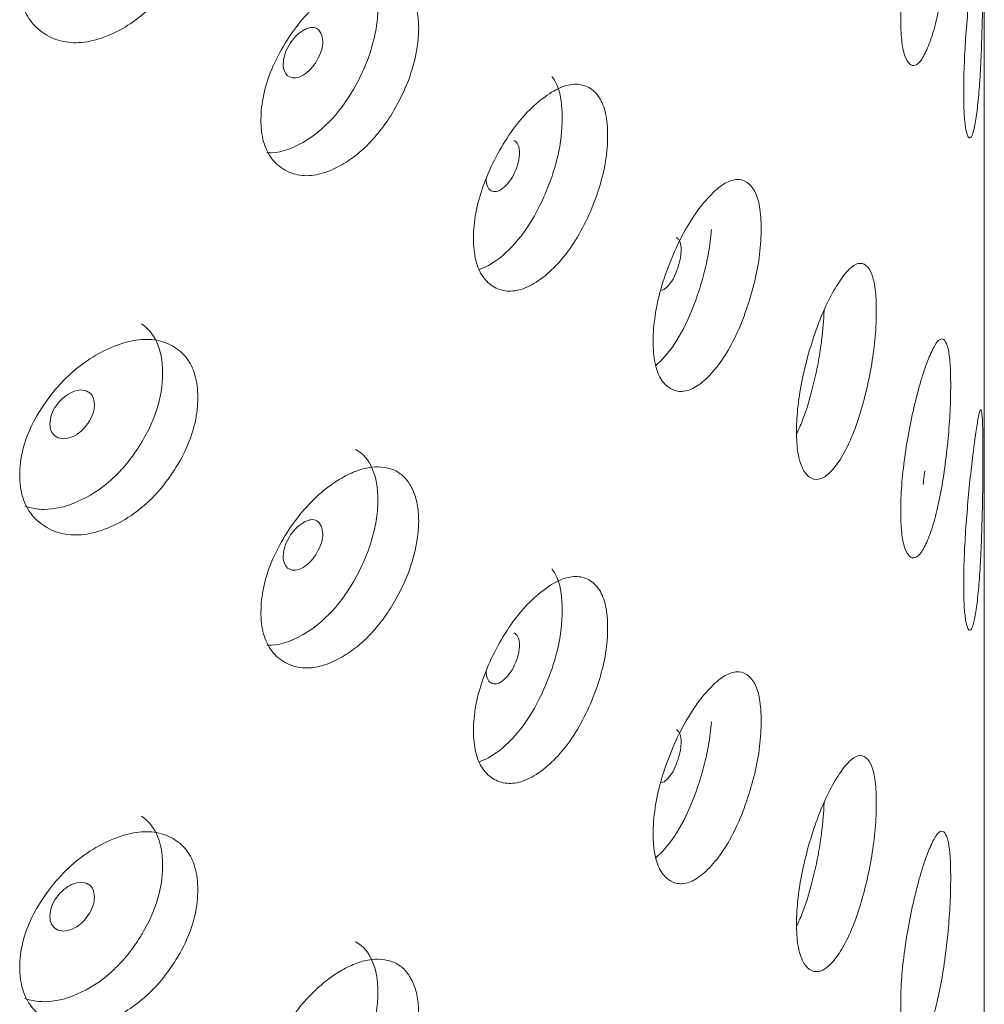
# Model space of a CAD drawing. Header units: millimetres. Extents: x 4 to 1188, y 1 to 840.
# Tile 144 of 256: x 1155.44 to 1160.13, y 245.97 to 250.76. Entities that reach past the tile are written whole.
import ezdxf

# ---------------------------------------------------------------- set-up
doc = ezdxf.new("R2010")
doc.units = ezdxf.units.MM
doc.layers.add('1', color=7, linetype='Continuous')

msp = doc.modelspace()

# ---------------------------------------------------------------- linework, layer by layer
at = {"layer": '1', "color": 154, "linetype": 'Continuous', "lineweight": 13}
msp.add_line((1160.1315, 163.5097), (1160.1315, 270.2203), dxfattribs=at)
for points, knots in [([(1155.4412, 250.9449), (1155.4413, 250.9838), (1155.4504, 251.0636), (1155.4965, 251.1889), (1155.5703, 251.3082), (1155.662, 251.4166), (1155.7691, 251.5049), (1155.8827, 251.5666), (1155.9951, 251.6032), (1156.099, 251.6067), (1156.1866, 251.5763), (1156.256, 251.5193), (1156.2988, 251.4326), (1156.3115, 251.3236), (1156.2989, 251.2025), (1156.256, 251.0746), (1156.1866, 250.9518), (1156.0991, 250.8401), (1155.9951, 250.7494), (1155.8827, 250.6869), (1155.7692, 250.6511), (1155.6621, 250.6501), (1155.5702, 250.6838), (1155.4962, 250.7443), (1155.4501, 250.8334), (1155.4412, 250.9062), (1155.4412, 250.9449)], [0, 0, 0, 0, 0.042089, 0.082711, 0.124995, 0.166981, 0.207667, 0.249993, 0.292228, 0.332914, 0.374992, 0.417271, 0.457893, 0.500005, 0.542022, 0.582644, 0.625021, 0.667005, 0.707691, 0.750017, 0.792251, 0.832937, 0.875017, 0.917377, 0.957984, 1, 1, 1, 1]), ([(1159.7251, 250.7695), (1159.7251, 250.8084), (1159.7281, 250.8908), (1159.7432, 251.029), (1159.7669, 251.1688), (1159.7955, 251.3025), (1159.8277, 251.4201), (1159.8604, 251.5125), (1159.8911, 251.5794), (1159.9182, 251.6103), (1159.9399, 251.603), (1159.9564, 251.564), (1159.9662, 251.4884), (1159.9691, 251.3828), (1159.9663, 251.2584), (1159.9564, 251.1194), (1159.9399, 250.9785), (1159.9182, 250.8438), (1159.8911, 250.7256), (1159.8604, 250.6329), (1159.8277, 250.5663), (1159.7955, 250.536), (1159.7669, 250.5444), (1159.7431, 250.5843), (1159.728, 250.6605), (1159.7251, 250.7308), (1159.7251, 250.7695)], [0, 0, 0, 0, 0.042089, 0.082711, 0.124995, 0.166981, 0.207667, 0.249993, 0.292228, 0.332914, 0.374992, 0.417271, 0.457893, 0.500005, 0.542022, 0.582644, 0.625021, 0.667005, 0.707691, 0.750017, 0.792251, 0.832937, 0.875017, 0.917377, 0.957984, 1, 1, 1, 1]), ([(1160.0314, 250.414), (1160.0314, 250.4529), (1160.0329, 250.5355), (1160.0404, 250.6746), (1160.0518, 250.8158), (1160.065, 250.9512), (1160.079, 251.0707), (1160.0922, 251.165), (1160.1034, 251.2335), (1160.1122, 251.2659), (1160.1183, 251.2597), (1160.1224, 251.2215), (1160.1245, 251.1464), (1160.125, 251.0409), (1160.1245, 250.9164), (1160.1224, 250.7769), (1160.1183, 250.6352), (1160.1122, 250.4994), (1160.1034, 250.3797), (1160.0922, 250.2853), (1160.079, 250.2169), (1160.065, 250.1847), (1160.0518, 250.1914), (1160.0404, 250.2299), (1160.0329, 250.3052), (1160.0314, 250.3752), (1160.0314, 250.414)], [0, 0, 0, 0, 0.042089, 0.082711, 0.124995, 0.166981, 0.207667, 0.249993, 0.292228, 0.332914, 0.374992, 0.417271, 0.457893, 0.500005, 0.542022, 0.582644, 0.625021, 0.667005, 0.707691, 0.750017, 0.792251, 0.832937, 0.875017, 0.917377, 0.957984, 1, 1, 1, 1]), ([(1157.0748, 251.0684), (1157.0758, 251.0678), (1157.0769, 251.0673), (1157.1112, 251.0476), (1157.1369, 251.0169), (1157.1742, 250.9316), (1157.1834, 250.8818), (1157.1832, 250.7962), (1157.1808, 250.7656), (1157.1714, 250.7019), (1157.1646, 250.67), (1157.1469, 250.6064), (1157.1359, 250.5747), (1157.1163, 250.5271), (1157.1092, 250.5113), (1157.094, 250.4796), (1157.086, 250.4639), (1157.0071, 250.3205), (1156.9215, 250.2266), (1156.7555, 250.1306), (1156.697, 250.1138), (1156.6436, 250.1166)], [0, 0, 0, 0, 0.004266, 0.004266, 0.141879, 0.141879, 0.279492, 0.279492, 0.348299, 0.348299, 0.417105, 0.417105, 0.485912, 0.485912, 0.520315, 0.520315, 0.554718, 0.554718, 0.829945, 0.829945, 1, 1, 1, 1]), ([(1156.6143, 250.2781), (1156.6143, 250.3169), (1156.6225, 250.3975), (1156.6638, 250.5263), (1156.7297, 250.6513), (1156.8116, 250.7667), (1156.9068, 250.8631), (1156.9989, 250.9275), (1157.0818, 250.9675), (1157.1528, 250.985), (1157.2175, 250.9837), (1157.2745, 250.9651), (1157.3209, 250.9277), (1157.3548, 250.8729), (1157.3765, 250.8043), (1157.3836, 250.7224), (1157.3748, 250.6167), (1157.3427, 250.4862), (1157.2831, 250.3565), (1157.2176, 250.2523), (1157.1534, 250.173), (1157.0826, 250.1069), (1156.9994, 250.0502), (1156.9069, 250.0094), (1156.8116, 250.0002), (1156.7296, 250.0269), (1156.6635, 250.0817), (1156.6222, 250.1673), (1156.6142, 250.2393), (1156.6143, 250.2781)], [0, 0, 0, 0, 0.04209, 0.082712, 0.124997, 0.166981, 0.207664, 0.249983, 0.281442, 0.312299, 0.343755, 0.375258, 0.406094, 0.437521, 0.468961, 0.499781, 0.531292, 0.577933, 0.624865, 0.656636, 0.687256, 0.717963, 0.749981, 0.79226, 0.832968, 0.875046, 0.917396, 0.957994, 1, 1, 1, 1]), ([(1156.7227, 250.5479), (1156.7226, 250.5329), (1156.7249, 250.5203), (1156.7343, 250.5), (1156.7412, 250.4924), (1156.7697, 250.4764), (1156.7926, 250.4787), (1156.8321, 250.5015), (1156.8442, 250.5112), (1156.861, 250.529), (1156.8664, 250.5354), (1156.874, 250.5459), (1156.8765, 250.5495), (1156.8801, 250.5551), (1156.8813, 250.557), (1156.8837, 250.5609), (1156.8848, 250.5627), (1156.9058, 250.5994), (1156.9154, 250.6302), (1156.9147, 250.671), (1156.9119, 250.6835), (1156.9012, 250.7072), (1156.8944, 250.7157), (1156.8778, 250.7259), (1156.8681, 250.7277), (1156.8513, 250.7253), (1156.8453, 250.7237), (1156.8358, 250.7201), (1156.8325, 250.7186), (1156.8275, 250.7162), (1156.8258, 250.7153), (1156.8223, 250.7134), (1156.8204, 250.7124), (1156.7923, 250.6961), (1156.7695, 250.6723), (1156.7415, 250.6248), (1156.7345, 250.6091), (1156.7251, 250.5782), (1156.7227, 250.5628), (1156.7227, 250.5479)], [0, 0, 0, 0, 0.0625, 0.0625, 0.125, 0.125, 0.25, 0.25, 0.3125, 0.3125, 0.34375, 0.34375, 0.359375, 0.359375, 0.367188, 0.367188, 0.375, 0.375, 0.5, 0.5, 0.5625, 0.5625, 0.625, 0.625, 0.6875, 0.6875, 0.71875, 0.71875, 0.734375, 0.734375, 0.742188, 0.742188, 0.75, 0.75, 0.875, 0.875, 0.9375, 0.9375, 1, 1, 1, 1]), ([(1158.0293, 250.4871), (1158.0405, 250.4728), (1158.0498, 250.4558), (1158.0719, 250.397), (1158.0792, 250.347), (1158.0792, 250.2263), (1158.0719, 250.1641), (1158.0499, 250.0681), (1158.0407, 250.0356), (1158.024, 249.9864), (1158.018, 249.9698), (1158.005, 249.9365), (1157.9979, 249.9195), (1157.961, 249.8366), (1157.9282, 249.7783), (1157.8555, 249.6782), (1157.8154, 249.6362), (1157.7367, 249.5758), (1157.7031, 249.5574), (1157.6714, 249.5475)], [0, 0, 0, 0, 0.079827, 0.079827, 0.238293, 0.238293, 0.396759, 0.396759, 0.475992, 0.475992, 0.515609, 0.515609, 0.555225, 0.555225, 0.713691, 0.713691, 0.872158, 0.872158, 1, 1, 1, 1]), ([(1157.6477, 249.7004), (1157.6478, 249.7393), (1157.6549, 249.8204), (1157.6905, 249.9524), (1157.7474, 250.0823), (1157.8177, 250.2039), (1157.8993, 250.3075), (1157.9851, 250.3853), (1158.0695, 250.438), (1158.1468, 250.4562), (1158.2116, 250.4382), (1158.2626, 250.3909), (1158.2939, 250.3102), (1158.3032, 250.2031), (1158.294, 250.0802), (1158.2626, 249.9463), (1158.2116, 249.8137), (1158.1469, 249.6896), (1158.0695, 249.5842), (1157.9852, 249.5057), (1157.8993, 249.4537), (1157.8177, 249.4374), (1157.7473, 249.4579), (1157.6903, 249.5077), (1157.6546, 249.5902), (1157.6477, 249.6617), (1157.6477, 249.7004)], [0, 0, 0, 0, 0.042089, 0.082711, 0.124995, 0.166981, 0.207667, 0.249993, 0.292228, 0.332914, 0.374992, 0.417271, 0.457893, 0.500005, 0.542022, 0.582644, 0.625021, 0.667005, 0.707691, 0.750017, 0.792251, 0.832937, 0.875017, 0.917377, 0.957984, 1, 1, 1, 1]), ([(1157.7093, 249.9908), (1157.7092, 249.9758), (1157.7112, 249.9634), (1157.7192, 249.9438), (1157.7251, 249.9367), (1157.7412, 249.9275), (1157.7501, 249.9262), (1157.7693, 249.9301), (1157.7796, 249.9353), (1157.8133, 249.9613), (1157.8322, 249.9866), (1157.8556, 250.0371), (1157.8615, 250.0534), (1157.8673, 250.0773), (1157.8688, 250.0851), (1157.8707, 250.1005), (1157.8712, 250.108), (1157.8711, 250.1306), (1157.8692, 250.143), (1157.8634, 250.1577), (1157.861, 250.1619), (1157.8552, 250.169), (1157.8519, 250.1718), (1157.8468, 250.1747), (1157.8456, 250.1753), (1157.8444, 250.1758)], [0, 0, 0, 0, 0.098568, 0.098568, 0.197137, 0.197137, 0.295705, 0.295705, 0.394273, 0.394273, 0.59141, 0.59141, 0.689978, 0.689978, 0.739262, 0.739262, 0.788546, 0.788546, 0.887115, 0.887115, 0.936399, 0.936399, 0.985683, 0.985683, 1, 1, 1, 1]), ([(1158.5215, 249.1999), (1158.5215, 249.2387), (1158.5274, 249.3204), (1158.5567, 249.455), (1158.6033, 249.5891), (1158.6608, 249.7158), (1158.7271, 249.8254), (1158.7965, 249.9096), (1158.8641, 249.9684), (1158.9258, 249.9922), (1158.9771, 249.9788), (1159.0174, 249.9353), (1159.042, 249.8569), (1159.0492, 249.7504), (1159.042, 249.6268), (1159.0174, 249.4907), (1158.9772, 249.3544), (1158.9258, 249.2256), (1158.8641, 249.1146), (1158.7965, 249.0299), (1158.7271, 248.9716), (1158.6608, 248.9493), (1158.6033, 248.9647), (1158.5565, 249.0103), (1158.5272, 249.0902), (1158.5215, 249.1611), (1158.5215, 249.1999)], [0, 0, 0, 0, 0.042089, 0.082711, 0.124995, 0.166981, 0.207667, 0.249993, 0.292228, 0.332914, 0.374992, 0.417271, 0.457893, 0.500005, 0.542022, 0.582644, 0.625021, 0.667005, 0.707691, 0.750017, 0.792251, 0.832937, 0.875017, 0.917377, 0.957984, 1, 1, 1, 1]), ([(1158.8046, 249.743), (1158.8019, 249.7051), (1158.797, 249.6665), (1158.7842, 249.5944), (1158.777, 249.5613), (1158.7638, 249.5108), (1158.7591, 249.4938), (1158.7488, 249.4596), (1158.7432, 249.4421), (1158.7141, 249.3565), (1158.6881, 249.2958), (1158.63, 249.1904), (1158.598, 249.1455), (1158.553, 249.0986), (1158.5432, 249.0893), (1158.5336, 249.0811)], [0, 0, 0, 0, 0.156254, 0.156254, 0.284805, 0.284805, 0.349081, 0.349081, 0.413356, 0.413356, 0.670459, 0.670459, 0.927561, 0.927561, 1, 1, 1, 1]), ([(1158.5616, 249.4479), (1158.5638, 249.4481), (1158.5661, 249.4486), (1158.5761, 249.4521), (1158.5843, 249.458), (1158.6113, 249.4865), (1158.6263, 249.5133), (1158.645, 249.5655), (1158.6497, 249.5822), (1158.6543, 249.6065), (1158.6554, 249.6144), (1158.657, 249.63), (1158.6574, 249.6375), (1158.6573, 249.6601), (1158.6558, 249.6724), (1158.6512, 249.6866), (1158.6493, 249.6906), (1158.6446, 249.6973), (1158.642, 249.6999), (1158.6372, 249.7029), (1158.6356, 249.7036), (1158.6338, 249.7042)], [0, 0, 0, 0, 0.039677, 0.039677, 0.171935, 0.171935, 0.43645, 0.43645, 0.568708, 0.568708, 0.634837, 0.634837, 0.700965, 0.700965, 0.833223, 0.833223, 0.899352, 0.899352, 0.965481, 0.965481, 1, 1, 1, 1]), ([(1159.2185, 248.7629), (1159.2185, 248.8017), (1159.223, 248.8838), (1159.2454, 249.0205), (1159.2809, 249.1579), (1159.3244, 249.2887), (1159.3741, 249.403), (1159.4256, 249.492), (1159.4753, 249.5556), (1159.5201, 249.5837), (1159.557, 249.5739), (1159.5857, 249.5331), (1159.603, 249.4564), (1159.6082, 249.3505), (1159.6031, 249.2264), (1159.5857, 249.0885), (1159.557, 248.9495), (1159.5201, 248.8171), (1159.4753, 248.7018), (1159.4256, 248.6124), (1159.3741, 248.5492), (1159.3244, 248.5222), (1159.2809, 248.5335), (1159.2453, 248.5758), (1159.2228, 248.6536), (1159.2185, 248.7241), (1159.2185, 248.7629)], [0, 0, 0, 0, 0.042089, 0.082711, 0.124995, 0.166981, 0.207667, 0.249993, 0.292228, 0.332914, 0.374992, 0.417271, 0.457893, 0.500005, 0.542022, 0.582644, 0.625021, 0.667005, 0.707691, 0.750017, 0.792251, 0.832937, 0.875017, 0.917377, 0.957984, 1, 1, 1, 1]), ([(1159.3522, 249.3493), (1159.3507, 249.303), (1159.3469, 249.2551), (1159.3366, 249.1728), (1159.3315, 249.1392), (1159.3222, 249.0878), (1159.3188, 249.0705), (1159.3114, 249.0355), (1159.3074, 249.0176), (1159.2866, 248.93), (1159.2678, 248.8675), (1159.2382, 248.7907), (1159.2293, 248.7698), (1159.22, 248.7501)], [0, 0, 0, 0, 0.237876, 0.237876, 0.396355, 0.396355, 0.475594, 0.475594, 0.554834, 0.554834, 0.871791, 0.871791, 1, 1, 1, 1]), ([(1156.0332, 249.285), (1156.0649, 249.2627), (1156.0891, 249.2338), (1156.1262, 249.1563), (1156.1362, 249.1049), (1156.1362, 248.9842), (1156.1263, 248.9234), (1156.0961, 248.8316), (1156.0836, 248.801), (1156.0609, 248.7549), (1156.0527, 248.7395), (1156.035, 248.7087), (1156.0253, 248.6931), (1155.9754, 248.6171), (1155.9311, 248.5651), (1155.8334, 248.4789), (1155.7799, 248.4445), (1155.6641, 248.3941), (1155.6099, 248.3816), (1155.5345, 248.3817), (1155.5104, 248.3849), (1155.48, 248.3931), (1155.473, 248.3953), (1155.466, 248.3979)], [0, 0, 0, 0, 0.11297, 0.11297, 0.246268, 0.246268, 0.379565, 0.379565, 0.446214, 0.446214, 0.479539, 0.479539, 0.512863, 0.512863, 0.646161, 0.646161, 0.779459, 0.779459, 0.912757, 0.912757, 0.979405, 0.979405, 1, 1, 1, 1]), ([(1155.4412, 248.5499), (1155.4413, 248.5887), (1155.4504, 248.6686), (1155.4965, 248.7939), (1155.5703, 248.9132), (1155.662, 249.0216), (1155.7691, 249.1098), (1155.8827, 249.1715), (1155.9951, 249.2082), (1156.099, 249.2116), (1156.1866, 249.1812), (1156.256, 249.1242), (1156.2988, 249.0375), (1156.3115, 248.9286), (1156.2989, 248.8074), (1156.256, 248.6796), (1156.1866, 248.5568), (1156.0991, 248.4451), (1155.9951, 248.3544), (1155.8827, 248.2918), (1155.7692, 248.2561), (1155.6621, 248.2551), (1155.5702, 248.2888), (1155.4962, 248.3492), (1155.4501, 248.4384), (1155.4412, 248.5111), (1155.4412, 248.5499)], [0, 0, 0, 0, 0.042089, 0.082711, 0.124995, 0.166981, 0.207667, 0.249993, 0.292228, 0.332914, 0.374992, 0.417271, 0.457893, 0.500005, 0.542022, 0.582644, 0.625021, 0.667005, 0.707691, 0.750017, 0.792251, 0.832937, 0.875017, 0.917377, 0.957984, 1, 1, 1, 1]), ([(1159.7251, 248.3745), (1159.7251, 248.4133), (1159.7281, 248.4957), (1159.7432, 248.6339), (1159.7669, 248.7738), (1159.7955, 248.9075), (1159.8277, 249.0251), (1159.8604, 249.1175), (1159.8911, 249.1843), (1159.9182, 249.2153), (1159.9399, 249.2079), (1159.9564, 249.169), (1159.9662, 249.0933), (1159.9691, 248.9877), (1159.9663, 248.8633), (1159.9564, 248.7244), (1159.9399, 248.5835), (1159.9182, 248.4488), (1159.8911, 248.3305), (1159.8604, 248.2378), (1159.8277, 248.1713), (1159.7955, 248.141), (1159.7669, 248.1493), (1159.7431, 248.1892), (1159.728, 248.2655), (1159.7251, 248.3357), (1159.7251, 248.3745)], [0, 0, 0, 0, 0.042089, 0.082711, 0.124995, 0.166981, 0.207667, 0.249993, 0.292228, 0.332914, 0.374992, 0.417271, 0.457893, 0.500005, 0.542022, 0.582644, 0.625021, 0.667005, 0.707691, 0.750017, 0.792251, 0.832937, 0.875017, 0.917377, 0.957984, 1, 1, 1, 1]), ([(1155.5881, 248.7975), (1155.5881, 248.7825), (1155.5907, 248.7698), (1155.6013, 248.7487), (1155.6091, 248.7404), (1155.6306, 248.7281), (1155.6424, 248.725), (1155.668, 248.7253), (1155.6816, 248.7285), (1155.7267, 248.7479), (1155.752, 248.7696), (1155.7835, 248.8155), (1155.7914, 248.8307), (1155.7992, 248.8534), (1155.8012, 248.8609), (1155.8038, 248.8759), (1155.8044, 248.8833), (1155.8044, 248.906), (1155.8018, 248.9188), (1155.794, 248.9345), (1155.7907, 248.9392), (1155.7829, 248.9474), (1155.7785, 248.9509), (1155.7626, 248.96), (1155.7509, 248.9629), (1155.7255, 248.9624), (1155.7119, 248.9592), (1155.6668, 248.9396), (1155.641, 248.9179), (1155.5989, 248.8577), (1155.5883, 248.8275), (1155.5881, 248.7975)], [0, 0, 0, 0, 0.0625, 0.0625, 0.125, 0.125, 0.1875, 0.1875, 0.25, 0.25, 0.375, 0.375, 0.4375, 0.4375, 0.46875, 0.46875, 0.5, 0.5, 0.5625, 0.5625, 0.59375, 0.59375, 0.625, 0.625, 0.6875, 0.6875, 0.75, 0.75, 0.875, 0.875, 1, 1, 1, 1]), ([(1160.0314, 248.019), (1160.0314, 248.0578), (1160.0329, 248.1404), (1160.0404, 248.2795), (1160.0518, 248.4208), (1160.065, 248.5562), (1160.079, 248.6756), (1160.0922, 248.7699), (1160.1034, 248.8384), (1160.1122, 248.8709), (1160.1183, 248.8646), (1160.1224, 248.8265), (1160.1245, 248.7514), (1160.125, 248.6459), (1160.1245, 248.5213), (1160.1224, 248.3819), (1160.1183, 248.2402), (1160.1122, 248.1043), (1160.1034, 247.9846), (1160.0922, 247.8903), (1160.079, 247.8218), (1160.065, 247.7897), (1160.0518, 247.7963), (1160.0404, 247.8348), (1160.0329, 247.9101), (1160.0314, 247.9802), (1160.0314, 248.019)], [0, 0, 0, 0, 0.042089, 0.082711, 0.124995, 0.166981, 0.207667, 0.249993, 0.292228, 0.332914, 0.374992, 0.417271, 0.457893, 0.500005, 0.542022, 0.582644, 0.625021, 0.667005, 0.707691, 0.750017, 0.792251, 0.832937, 0.875017, 0.917377, 0.957984, 1, 1, 1, 1]), ([(1157.0748, 248.6734), (1157.0758, 248.6728), (1157.0769, 248.6722), (1157.1112, 248.6525), (1157.1369, 248.6218), (1157.1742, 248.5365), (1157.1834, 248.4867), (1157.1832, 248.4011), (1157.1808, 248.3706), (1157.1714, 248.3068), (1157.1646, 248.275), (1157.1469, 248.2114), (1157.1359, 248.1796), (1157.1163, 248.132), (1157.1092, 248.1162), (1157.094, 248.0845), (1157.086, 248.0689), (1157.0071, 247.9254), (1156.9215, 247.8315), (1156.7555, 247.7356), (1156.697, 247.7187), (1156.6436, 247.7215)], [0, 0, 0, 0, 0.004266, 0.004266, 0.141879, 0.141879, 0.279492, 0.279492, 0.348299, 0.348299, 0.417105, 0.417105, 0.485912, 0.485912, 0.520315, 0.520315, 0.554718, 0.554718, 0.829945, 0.829945, 1, 1, 1, 1]), ([(1156.6143, 247.883), (1156.6143, 247.9219), (1156.6225, 248.0024), (1156.6638, 248.1312), (1156.7297, 248.2562), (1156.8116, 248.3716), (1156.9068, 248.468), (1156.9989, 248.5325), (1157.0818, 248.5724), (1157.1528, 248.5899), (1157.2175, 248.5886), (1157.2745, 248.5701), (1157.3209, 248.5326), (1157.3548, 248.4779), (1157.3765, 248.4092), (1157.3836, 248.3274), (1157.3748, 248.2216), (1157.3427, 248.0911), (1157.2831, 247.9614), (1157.2176, 247.8573), (1157.1534, 247.7779), (1157.0826, 247.7119), (1156.9994, 247.6552), (1156.9069, 247.6143), (1156.8116, 247.6051), (1156.7296, 247.6318), (1156.6635, 247.6866), (1156.6222, 247.7722), (1156.6142, 247.8443), (1156.6143, 247.883)], [0, 0, 0, 0, 0.04209, 0.082712, 0.124997, 0.166981, 0.207664, 0.249983, 0.281442, 0.312299, 0.343755, 0.375258, 0.406094, 0.437521, 0.468961, 0.499781, 0.531292, 0.577933, 0.624865, 0.656636, 0.687256, 0.717963, 0.749981, 0.79226, 0.832968, 0.875046, 0.917396, 0.957994, 1, 1, 1, 1]), ([(1159.8439, 248.5683), (1159.8434, 248.5684), (1159.8428, 248.5673), (1159.8411, 248.5612), (1159.84, 248.5541), (1159.8372, 248.5317), (1159.8358, 248.518), (1159.8346, 248.5023)], [0, 0, 0, 0, 0.219821, 0.219821, 0.597357, 0.597357, 1, 1, 1, 1]), ([(1156.7227, 248.1528), (1156.7226, 248.1378), (1156.7249, 248.1253), (1156.7343, 248.105), (1156.7412, 248.0973), (1156.7697, 248.0813), (1156.7926, 248.0837), (1156.8321, 248.1064), (1156.8442, 248.1162), (1156.861, 248.1339), (1156.8664, 248.1404), (1156.874, 248.1508), (1156.8765, 248.1544), (1156.8801, 248.1601), (1156.8813, 248.162), (1156.8837, 248.1659), (1156.8848, 248.1677), (1156.9058, 248.2043), (1156.9154, 248.2352), (1156.9147, 248.2759), (1156.9119, 248.2885), (1156.9012, 248.3121), (1156.8944, 248.3206), (1156.8778, 248.3308), (1156.8681, 248.3326), (1156.8513, 248.3303), (1156.8453, 248.3287), (1156.8358, 248.325), (1156.8325, 248.3236), (1156.8275, 248.3211), (1156.8258, 248.3202), (1156.8223, 248.3184), (1156.8204, 248.3173), (1156.7923, 248.301), (1156.7695, 248.2773), (1156.7415, 248.2297), (1156.7345, 248.2141), (1156.7251, 248.1831), (1156.7227, 248.1678), (1156.7227, 248.1528)], [0, 0, 0, 0, 0.0625, 0.0625, 0.125, 0.125, 0.25, 0.25, 0.3125, 0.3125, 0.34375, 0.34375, 0.359375, 0.359375, 0.367188, 0.367188, 0.375, 0.375, 0.5, 0.5, 0.5625, 0.5625, 0.625, 0.625, 0.6875, 0.6875, 0.71875, 0.71875, 0.734375, 0.734375, 0.742188, 0.742188, 0.75, 0.75, 0.875, 0.875, 0.9375, 0.9375, 1, 1, 1, 1]), ([(1158.0293, 248.092), (1158.0405, 248.0777), (1158.0498, 248.0607), (1158.0719, 248.0019), (1158.0792, 247.9519), (1158.0792, 247.8312), (1158.0719, 247.769), (1158.0499, 247.673), (1158.0407, 247.6406), (1158.024, 247.5913), (1158.018, 247.5748), (1158.005, 247.5415), (1157.9979, 247.5245), (1157.961, 247.4415), (1157.9282, 247.3832), (1157.8555, 247.2831), (1157.8154, 247.2411), (1157.7367, 247.1807), (1157.7031, 247.1623), (1157.6714, 247.1525)], [0, 0, 0, 0, 0.079827, 0.079827, 0.238293, 0.238293, 0.396759, 0.396759, 0.475992, 0.475992, 0.515609, 0.515609, 0.555225, 0.555225, 0.713691, 0.713691, 0.872158, 0.872158, 1, 1, 1, 1]), ([(1157.6477, 247.3054), (1157.6478, 247.3442), (1157.6549, 247.4254), (1157.6905, 247.5573), (1157.7474, 247.6873), (1157.8177, 247.8088), (1157.8993, 247.9124), (1157.9851, 247.9903), (1158.0695, 248.043), (1158.1468, 248.0611), (1158.2116, 248.0431), (1158.2626, 247.9959), (1158.2939, 247.9152), (1158.3032, 247.8081), (1158.294, 247.6851), (1158.2626, 247.5513), (1158.2116, 247.4187), (1158.1469, 247.2946), (1158.0695, 247.1892), (1157.9852, 247.1106), (1157.8993, 247.0586), (1157.8177, 247.0423), (1157.7473, 247.0628), (1157.6903, 247.1127), (1157.6546, 247.1952), (1157.6477, 247.2666), (1157.6477, 247.3054)], [0, 0, 0, 0, 0.042089, 0.082711, 0.124995, 0.166981, 0.207667, 0.249993, 0.292228, 0.332914, 0.374992, 0.417271, 0.457893, 0.500005, 0.542022, 0.582644, 0.625021, 0.667005, 0.707691, 0.750017, 0.792251, 0.832937, 0.875017, 0.917377, 0.957984, 1, 1, 1, 1]), ([(1157.7093, 247.5957), (1157.7092, 247.5807), (1157.7112, 247.5683), (1157.7192, 247.5488), (1157.7251, 247.5416), (1157.7412, 247.5324), (1157.7501, 247.5311), (1157.7693, 247.5351), (1157.7796, 247.5403), (1157.8133, 247.5662), (1157.8322, 247.5916), (1157.8556, 247.642), (1157.8615, 247.6584), (1157.8673, 247.6822), (1157.8688, 247.69), (1157.8707, 247.7054), (1157.8712, 247.7129), (1157.8711, 247.7356), (1157.8692, 247.748), (1157.8634, 247.7626), (1157.861, 247.7668), (1157.8552, 247.7739), (1157.8519, 247.7767), (1157.8468, 247.7796), (1157.8456, 247.7802), (1157.8444, 247.7807)], [0, 0, 0, 0, 0.098568, 0.098568, 0.197137, 0.197137, 0.295705, 0.295705, 0.394273, 0.394273, 0.59141, 0.59141, 0.689978, 0.689978, 0.739262, 0.739262, 0.788546, 0.788546, 0.887115, 0.887115, 0.936399, 0.936399, 0.985683, 0.985683, 1, 1, 1, 1]), ([(1158.5215, 246.8048), (1158.5215, 246.8437), (1158.5274, 246.9254), (1158.5567, 247.0599), (1158.6033, 247.1941), (1158.6608, 247.3208), (1158.7271, 247.4304), (1158.7965, 247.5145), (1158.8641, 247.5733), (1158.9258, 247.5971), (1158.9771, 247.5838), (1159.0174, 247.5402), (1159.042, 247.4618), (1159.0492, 247.3554), (1159.042, 247.2318), (1159.0174, 247.0956), (1158.9772, 246.9593), (1158.9258, 246.8306), (1158.8641, 246.7195), (1158.7965, 246.6349), (1158.7271, 246.5766), (1158.6608, 246.5543), (1158.6033, 246.5696), (1158.5565, 246.6153), (1158.5272, 246.6951), (1158.5215, 246.7661), (1158.5215, 246.8048)], [0, 0, 0, 0, 0.042089, 0.082711, 0.124995, 0.166981, 0.207667, 0.249993, 0.292228, 0.332914, 0.374992, 0.417271, 0.457893, 0.500005, 0.542022, 0.582644, 0.625021, 0.667005, 0.707691, 0.750017, 0.792251, 0.832937, 0.875017, 0.917377, 0.957984, 1, 1, 1, 1]), ([(1158.8046, 247.3479), (1158.8019, 247.3101), (1158.797, 247.2714), (1158.7842, 247.1994), (1158.777, 247.1663), (1158.7638, 247.1158), (1158.7591, 247.0988), (1158.7488, 247.0646), (1158.7432, 247.047), (1158.7141, 246.9614), (1158.6881, 246.9008), (1158.63, 246.7954), (1158.598, 246.7505), (1158.553, 246.7035), (1158.5432, 246.6943), (1158.5336, 246.6861)], [0, 0, 0, 0, 0.156254, 0.156254, 0.284805, 0.284805, 0.349081, 0.349081, 0.413356, 0.413356, 0.670459, 0.670459, 0.927561, 0.927561, 1, 1, 1, 1]), ([(1158.5616, 247.0528), (1158.5638, 247.053), (1158.5661, 247.0535), (1158.5761, 247.057), (1158.5843, 247.063), (1158.6113, 247.0915), (1158.6263, 247.1182), (1158.645, 247.1704), (1158.6497, 247.1872), (1158.6543, 247.2114), (1158.6554, 247.2194), (1158.657, 247.2349), (1158.6574, 247.2424), (1158.6573, 247.2651), (1158.6558, 247.2774), (1158.6512, 247.2916), (1158.6493, 247.2956), (1158.6446, 247.3022), (1158.642, 247.3048), (1158.6372, 247.3078), (1158.6356, 247.3086), (1158.6338, 247.3092)], [0, 0, 0, 0, 0.039677, 0.039677, 0.171935, 0.171935, 0.43645, 0.43645, 0.568708, 0.568708, 0.634837, 0.634837, 0.700965, 0.700965, 0.833223, 0.833223, 0.899352, 0.899352, 0.965481, 0.965481, 1, 1, 1, 1]), ([(1159.2185, 246.3678), (1159.2185, 246.4066), (1159.223, 246.4887), (1159.2454, 246.6254), (1159.2809, 246.7629), (1159.3244, 246.8936), (1159.3741, 247.0079), (1159.4256, 247.097), (1159.4753, 247.1605), (1159.5201, 247.1886), (1159.557, 247.1789), (1159.5857, 247.1381), (1159.603, 247.0614), (1159.6082, 246.9554), (1159.6031, 246.8313), (1159.5857, 246.6935), (1159.557, 246.5544), (1159.5201, 246.4221), (1159.4753, 246.3067), (1159.4256, 246.2173), (1159.3741, 246.1542), (1159.3244, 246.1272), (1159.2809, 246.1384), (1159.2453, 246.1807), (1159.2228, 246.2585), (1159.2185, 246.329), (1159.2185, 246.3678)], [0, 0, 0, 0, 0.042089, 0.082711, 0.124995, 0.166981, 0.207667, 0.249993, 0.292228, 0.332914, 0.374992, 0.417271, 0.457893, 0.500005, 0.542022, 0.582644, 0.625021, 0.667005, 0.707691, 0.750017, 0.792251, 0.832937, 0.875017, 0.917377, 0.957984, 1, 1, 1, 1]), ([(1159.3522, 246.9543), (1159.3507, 246.9079), (1159.3469, 246.8601), (1159.3366, 246.7777), (1159.3315, 246.7441), (1159.3222, 246.6927), (1159.3188, 246.6754), (1159.3114, 246.6405), (1159.3074, 246.6226), (1159.2866, 246.5349), (1159.2678, 246.4725), (1159.2382, 246.3956), (1159.2293, 246.3747), (1159.22, 246.3551)], [0, 0, 0, 0, 0.237876, 0.237876, 0.396355, 0.396355, 0.475594, 0.475594, 0.554834, 0.554834, 0.871791, 0.871791, 1, 1, 1, 1]), ([(1156.0332, 246.8899), (1156.0649, 246.8676), (1156.0891, 246.8387), (1156.1262, 246.7613), (1156.1362, 246.7099), (1156.1362, 246.5891), (1156.1263, 246.5283), (1156.0961, 246.4366), (1156.0836, 246.4059), (1156.0609, 246.3598), (1156.0527, 246.3444), (1156.035, 246.3136), (1156.0253, 246.298), (1155.9754, 246.2221), (1155.9311, 246.1701), (1155.8334, 246.0838), (1155.7799, 246.0495), (1155.6641, 245.999), (1155.6099, 245.9865), (1155.5345, 245.9866), (1155.5104, 245.9898), (1155.48, 245.998), (1155.473, 246.0003), (1155.466, 246.0028)], [0, 0, 0, 0, 0.11297, 0.11297, 0.246268, 0.246268, 0.379565, 0.379565, 0.446214, 0.446214, 0.479539, 0.479539, 0.512863, 0.512863, 0.646161, 0.646161, 0.779459, 0.779459, 0.912757, 0.912757, 0.979405, 0.979405, 1, 1, 1, 1]), ([(1155.4412, 246.1548), (1155.4413, 246.1937), (1155.4504, 246.2735), (1155.4965, 246.3988), (1155.5703, 246.5181), (1155.662, 246.6265), (1155.7691, 246.7148), (1155.8827, 246.7764), (1155.9951, 246.8131), (1156.099, 246.8166), (1156.1866, 246.7862), (1156.256, 246.7291), (1156.2988, 246.6424), (1156.3115, 246.5335), (1156.2989, 246.4124), (1156.256, 246.2845), (1156.1866, 246.1617), (1156.0991, 246.05), (1155.9951, 245.9593), (1155.8827, 245.8968), (1155.7692, 245.861), (1155.6621, 245.86), (1155.5702, 245.8937), (1155.4962, 245.9542), (1155.4501, 246.0433), (1155.4412, 246.1161), (1155.4412, 246.1548)], [0, 0, 0, 0, 0.042089, 0.082711, 0.124995, 0.166981, 0.207667, 0.249993, 0.292228, 0.332914, 0.374992, 0.417271, 0.457893, 0.500005, 0.542022, 0.582644, 0.625021, 0.667005, 0.707691, 0.750017, 0.792251, 0.832937, 0.875017, 0.917377, 0.957984, 1, 1, 1, 1]), ([(1159.7251, 245.9794), (1159.7251, 246.0183), (1159.7281, 246.1007), (1159.7432, 246.2389), (1159.7669, 246.3787), (1159.7955, 246.5124), (1159.8277, 246.63), (1159.8604, 246.7224), (1159.8911, 246.7892), (1159.9182, 246.8202), (1159.9399, 246.8129), (1159.9564, 246.7739), (1159.9662, 246.6983), (1159.9691, 246.5927), (1159.9663, 246.4682), (1159.9564, 246.3293), (1159.9399, 246.1884), (1159.9182, 246.0537), (1159.8911, 245.9354), (1159.8604, 245.8428), (1159.8277, 245.7762), (1159.7955, 245.7459), (1159.7669, 245.7543), (1159.7431, 245.7942), (1159.728, 245.8704), (1159.7251, 245.9406), (1159.7251, 245.9794)], [0, 0, 0, 0, 0.042089, 0.082711, 0.124995, 0.166981, 0.207667, 0.249993, 0.292228, 0.332914, 0.374992, 0.417271, 0.457893, 0.500005, 0.542022, 0.582644, 0.625021, 0.667005, 0.707691, 0.750017, 0.792251, 0.832937, 0.875017, 0.917377, 0.957984, 1, 1, 1, 1]), ([(1155.5881, 246.4025), (1155.5881, 246.3875), (1155.5907, 246.3747), (1155.6013, 246.3536), (1155.6091, 246.3454), (1155.6306, 246.333), (1155.6424, 246.33), (1155.668, 246.3302), (1155.6816, 246.3334), (1155.7267, 246.3529), (1155.752, 246.3745), (1155.7835, 246.4204), (1155.7914, 246.4356), (1155.7992, 246.4583), (1155.8012, 246.4658), (1155.8038, 246.4809), (1155.8044, 246.4883), (1155.8044, 246.5109), (1155.8018, 246.5237), (1155.794, 246.5395), (1155.7907, 246.5442), (1155.7829, 246.5524), (1155.7785, 246.5559), (1155.7626, 246.5649), (1155.7509, 246.5678), (1155.7255, 246.5674), (1155.7119, 246.5641), (1155.6668, 246.5446), (1155.641, 246.5228), (1155.5989, 246.4627), (1155.5883, 246.4324), (1155.5881, 246.4025)], [0, 0, 0, 0, 0.0625, 0.0625, 0.125, 0.125, 0.1875, 0.1875, 0.25, 0.25, 0.375, 0.375, 0.4375, 0.4375, 0.46875, 0.46875, 0.5, 0.5, 0.5625, 0.5625, 0.59375, 0.59375, 0.625, 0.625, 0.6875, 0.6875, 0.75, 0.75, 0.875, 0.875, 1, 1, 1, 1]), ([(1157.0748, 246.2783), (1157.0758, 246.2777), (1157.0769, 246.2771), (1157.1112, 246.2575), (1157.1369, 246.2268), (1157.1742, 246.1415), (1157.1834, 246.0917), (1157.1832, 246.0061), (1157.1808, 245.9755), (1157.1714, 245.9118), (1157.1646, 245.8799), (1157.1469, 245.8163), (1157.1359, 245.7845), (1157.1163, 245.737), (1157.1092, 245.7211), (1157.094, 245.6895), (1157.086, 245.6738), (1157.0071, 245.5304), (1156.9215, 245.4365), (1156.7163, 245.3178), (1156.6264, 245.3104), (1156.5488, 245.3553), (1156.5468, 245.3565), (1156.5448, 245.3577)], [0, 0, 0, 0, 0.003835, 0.003835, 0.127532, 0.127532, 0.251229, 0.251229, 0.313078, 0.313078, 0.374927, 0.374927, 0.436775, 0.436775, 0.4677, 0.4677, 0.498624, 0.498624, 0.746018, 0.746018, 0.993413, 0.993413, 1, 1, 1, 1]), ([(1156.6143, 245.488), (1156.6143, 245.5268), (1156.6225, 245.6073), (1156.6638, 245.7362), (1156.7297, 245.8612), (1156.8116, 245.9766), (1156.9068, 246.073), (1156.9989, 246.1374), (1157.0818, 246.1773), (1157.1528, 246.1949), (1157.2175, 246.1935), (1157.2745, 246.175), (1157.3209, 246.1376), (1157.3548, 246.0828), (1157.3765, 246.0141), (1157.3836, 245.9323), (1157.3748, 245.8266), (1157.3427, 245.696), (1157.2831, 245.5664), (1157.2176, 245.4622), (1157.1534, 245.3828), (1157.0826, 245.3168), (1156.9994, 245.2601), (1156.9069, 245.2193), (1156.8116, 245.2101), (1156.7296, 245.2368), (1156.6635, 245.2916), (1156.6222, 245.3772), (1156.6142, 245.4492), (1156.6143, 245.488)], [0, 0, 0, 0, 0.04209, 0.082712, 0.124997, 0.166981, 0.207664, 0.249983, 0.281442, 0.312299, 0.343755, 0.375258, 0.406094, 0.437521, 0.468961, 0.499781, 0.531292, 0.577933, 0.624865, 0.656636, 0.687256, 0.717963, 0.749981, 0.79226, 0.832968, 0.875046, 0.917396, 0.957994, 1, 1, 1, 1])]:
    msp.add_open_spline(points, degree=3, knots=knots, dxfattribs=at)

doc.saveas('drawing.dxf')
